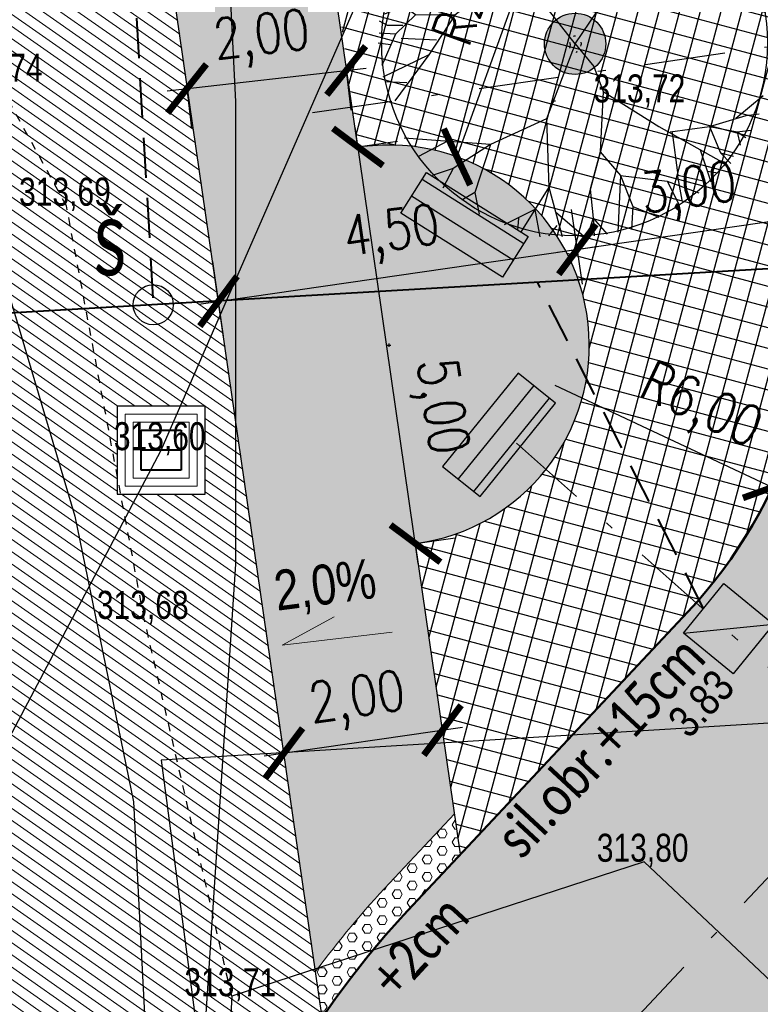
# Model space of a CAD drawing. Extents: x -783215 to -782699, y -1044860 to -1044498.
# Tile 16 of 60: x -783078 to -783068, y -1044727 to -1044714. Entities that reach past the tile are written whole.
import ezdxf

# ---------------------------------------------------------------- set-up
doc = ezdxf.new("R2010")
doc.units = 0
doc.header["$MEASUREMENT"] = 0
doc.header["$PDSIZE"] = 0.2
for name, pattern in [('DASHED2', [0.375, 0.25, -0.125]), ('HIDDEN', [0.375, 0.25, -0.125]), ('ČERCHOVANÁX2', [2, 1, -0.5, 0, -0.5])]:
    doc.linetypes.add(name, pattern=pattern)
doc.layers.get('0').update_dxf_attribs({"linetype": 'CONTINUOUS'})
doc.layers.get('Defpoints').update_dxf_attribs({"linetype": 'CONTINUOUS'})
for name, color, linetype in [('A-zeleň návrh', 84, 'CONTINUOUS'), ('A_kóty', 1, 'CONTINUOUS'), ('A_PŘÍČNÉ ŘEZY', 6, 'CONTINUOUS'), ('A_výšky a sklony', 1, 'CONTINUOUS'), ('mobiliář', 7, 'CONTINUOUS'), ('S_CETIN_METALIKA', 6, 'SDELSPOJO'), ('S_kabely NN', 92, 'SILVNNO'), ('S_KAN_NÁVRH_ZN', 24, 'CONTINUOUS'), ('S_VODA', 150, 'VODVPITO'), ('STROMY návrh', 84, 'CONTINUOUS'), ('Z_hrany ploch', 7, 'CONTINUOUS')]:
    doc.layers.add(name, color=color, linetype=linetype)
for name, color, linetype, lineweight in [('K_OSA', 10, 'ČERCHOVANÁX2', 30), ('K_VOZOVKA', 242, 'CONTINUOUS', 50), ('K_záhon. obr.', 202, 'CONTINUOUS', 30), ('NOVÉ SVAHOVÁNÍ', 3, 'CONTINUOUS', 30), ('popis obrubníků', 1, 'CONTINUOUS', 25), ('S_KAN', 32, 'KANVSVO', 30), ('S_UV NOVÉ', 14, 'CONTINUOUS', 30), ('S_UV přípojky', 24, 'DASHED2', 40), ('Z_VÝŠKY', 7, 'CONTINUOUS', 9), ('Z_VÝŠKY NETISK', 252, 'CONTINUOUS', 9), ('šrafy varovné pásy', 230, 'CONTINUOUS', 5), ('šrafy-chodník pojízdný', 21, 'CONTINUOUS', 13), ('šrafy-živice', 9, 'CONTINUOUS', 13)]:
    doc.layers.add(name, color=color, linetype=linetype, lineweight=lineweight)
doc.layers.add('SRF_CHODNÍKY', color=7, linetype='CONTINUOUS', lineweight=25, true_color=0xf5f089)
doc.layers.add('šrafy zeleň', color=7, linetype='CONTINUOUS', lineweight=13, true_color=0xdaf1b1)
doc.styles.add('Legend', font='calibri.ttf')
doc.styles.add('ROMANS', font='romans.shx', dxfattribs={"width": 0.8})
doc.styles.add('Style-cs_Working', font='cs_Working.shx')
doc.styles.add('znacky', font='arial.ttf')
doc.linetypes.add('KANVSVO', pattern='A,7,-6.5,[9,civil.shx,S=1,R=0,X=0,Y=0],-6.5', length=20)
doc.linetypes.add('SDELSPOJO', pattern='A,7,-6,[31,civil.shx,S=1,R=0,X=0,Y=0],-6', length=19)
doc.linetypes.add('SILVNNO', pattern='A,7,-6.5,[28,civil.shx,S=1,R=0,X=0,Y=0],-6.5', length=20)
doc.linetypes.add('VODVPITO', pattern='A,7,-6.5,[2,civil.shx,S=1,R=0,X=0,Y=0],-6.5', length=20)
doc.dimstyles.new('situ 250', dxfattribs={"dimscale": 0.25, "dimtxt": 2, "dimasz": 2.2, "dimexe": 2, "dimexo": 2, "dimgap": 0.8, "dimtad": 1, "dimrnd": 0.05, "dimzin": 3, "dimtxsty": 'ROMANS', "dimblk": 'ARCHTICK', "dimcen": 0.09, "dimdle": 1, "dimadec": 1, "dimazin": 3, "dimtfac": 1, "dimtofl": 0, "dimtmove": 0, "dimatfit": 2, "dimldrblk": 'TerminatorOpen_0.5', "dimfxl": 4, "dimfxlon": 1, "dimfrac": 2, "dimtzin": 3, "dimarcsym": 0})

# ---------------------------------------------------------------- blocks, each defined once
blk = doc.blocks.new('strom_stávající')
at = {"layer": 'STROMY návrh', "transparency": 33554687}
blk.add_hatch(color=256, dxfattribs=at).paths.add_polyline_path([(-0.478, 0, 1), (0.478, 0, 1)])
for p, q in [((-0.882, 2.783), (-0.761, 2.986)), ((-0.756, 2.519), (-0.618, 2.94)), ((-0.344, 2.764), (-0.612, 2.976)), ((-0.293, 2.329), (-0.35, 3.029)), ((-0.293, 2.329), (0.116, 3.044)), ((-0.037, 2.793), (-0.067, 3.063)), ((0.116, 3.044), (-0.037, 2.793)), ((0.69, 2.743), (0.458, 2.998)), ((0.737, 2.307), (0.677, 2.988)), ((-1.205, 2.287), (-1.222, 2.791)), ((-1.205, 2.287), (-1.009, 2.892)), ((-0.899, 2.773), (-0.941, 2.89)), ((-0.756, 2.519), (-0.882, 2.783)), ((0.691, 2.852), (0.831, 2.881)), ((0.737, 2.307), (1.029, 2.859)), ((1.186, 2.545), (1.25, 2.768)), ((0.737, 2.307), (1.474, 2.65)), ((-0.872, 1.881), (-0.756, 2.519)), ((1.379, 1.829), (1.599, 2.593)), ((-1.205, 2.287), (-1.738, 2.452)), ((-0.538, 1.476), (-0.293, 2.329)), ((0.706, 1.487), (0.737, 2.307)), ((1.743, 2.046), (1.792, 2.451)), ((2.035, 2.215), (1.973, 2.338)), ((-1.821, 1.357), (-2.089, 2.202)), ((-0.538, 1.476), (-1.205, 2.287)), ((1.45, 1.877), (2.035, 2.215)), ((-2.192, 1.767), (-2.23, 2.018)), ((1.743, 2.046), (2.265, 2.048)), ((0.706, 1.487), (1.424, 1.862)), ((-1.942, 1.729), (-2.376, 1.844)), ((1.979, 0.917), (2.465, 1.753)), ((-2.285, 1.36), (-2.591, 1.567)), ((2.447, 1.381), (2.606, 1.608)), ((-0.414, 0.529), (-0.538, 1.476)), ((0.337, 0.501), (0.706, 1.487)), ((2.222, 1.335), (2.671, 1.428)), ((-2.285, 1.36), (-2.72, 1.331)), ((-1.821, 1.357), (-2.285, 1.36)), ((-1.416, 0.813), (-1.821, 1.357)), ((2.607, 1.002), (2.759, 1.159)), ((2.354, 0.709), (2.607, 1.002)), ((2.607, 1.002), (2.867, 0.953)), ((-1.416, 0.813), (-1.877, 0.446)), ((-0.414, 0.529), (-1.416, 0.813)), ((1.186, 0.742), (1.979, 0.917)), ((1.979, 0.917), (2.354, 0.709)), ((2.354, 0.709), (2.866, 0.792)), ((-2.492, 0.454), (-2.921, 0.764)), ((0.337, 0.501), (1.186, 0.742)), ((2.354, 0.709), (2.972, 0.492)), ((-2.671, 0.588), (-2.975, 0.463)), ((0, 0), (-0.414, 0.529)), ((0, 0), (0.337, 0.501)), ((-2.927, 0.284), (-3.052, 0.352)), ((-2.492, 0.454), (-2.805, 0.15)), ((-1.877, 0.446), (-2.492, 0.454)), ((-1.877, 0.446), (-2.284, -0.174)), ((-2.805, 0.15), (-3.057, 0.169)), ((-2.687, 0.285), (-2.927, 0.284)), ((-2.882, -0.017), (-3.073, 0.012)), ((-2.805, 0.15), (-3.018, -0.338)), ((-2.165, 0.059), (-2.717, 0.081)), ((0, 0), (-0.449, -1.171)), ((-0.074, -0.016), (-0.08, 0.02)), ((-0.027, 0.122), (-0.011, 0.127)), ((-0.011, 0.127), (0.004, 0.124)), ((0, 0), (0.29, -0.354)), ((0.098, -0.001), (0.094, 0.024)), ((-0.083, -0.065), (-0.074, -0.016)), ((0.013, -0.127), (0.026, -0.129)), ((0.026, -0.129), (0.033, -0.116)), ((0.089, -0.034), (0.095, -0.017)), ((0.095, -0.017), (0.098, -0.001)), ((-2.284, -0.174), (-2.999, -0.521)), ((-2.284, -0.174), (-2.811, -0.891)), ((0.29, -0.354), (0.439, -0.746)), ((-2.626, -0.608), (-2.969, -0.592)), ((0.439, -0.746), (0.391, -1.686)), ((0.439, -0.746), (1.309, -1.293)), ((2.506, -1.16), (2.935, -0.808)), ((-0.449, -1.171), (-1.322, -1.569)), ((-0.449, -1.171), (-0.412, -2.237)), ((2.099, -1.289), (2.671, -1.12)), ((2.671, -1.12), (2.872, -1.093)), ((1.309, -1.293), (2.326, -1.864)), ((1.483, -1.376), (2.099, -1.289)), ((1.516, -1.382), (1.602, -2.048)), ((2.099, -1.289), (2.528, -1.373)), ((2.099, -1.289), (2.269, -1.704)), ((2.528, -1.373), (2.74, -1.348)), ((2.528, -1.373), (2.666, -1.46)), ((2.528, -1.373), (2.578, -1.58)), ((-1.322, -1.569), (-2.666, -1.471)), ((-1.994, -1.52), (-2.442, -1.761)), ((-1.322, -1.569), (-1.902, -1.946)), ((-1.322, -1.569), (-1.563, -2.32)), ((0.391, -1.686), (0.233, -2.268)), ((0.391, -1.686), (0.707, -2.055)), ((1.951, -1.653), (2.116, -2.156)), ((2.269, -1.704), (2.43, -1.87)), ((2.269, -1.704), (2.471, -1.753)), ((-1.902, -1.946), (-2.232, -2.058)), ((-1.902, -1.946), (-2.064, -2.254)), ((2.066, -1.989), (2.228, -2.013)), ((0.707, -2.055), (0.666, -2.939)), ((0.707, -2.055), (0.901, -2.539)), ((0.707, -2.055), (1.436, -2.146)), ((1.436, -2.146), (1.932, -2.325)), ((1.436, -2.146), (1.624, -2.516)), ((1.592, -2.04), (1.667, -2.443)), ((1.602, -2.048), (2.006, -2.138)), ((-0.412, -2.237), (-0.842, -2.93)), ((-0.412, -2.237), (-0.203, -3.008)), ((0.233, -2.268), (0.281, -2.721)), ((-1.563, -2.32), (-1.767, -2.44)), ((-1.563, -2.32), (-1.498, -2.661)), ((1.505, -2.321), (1.434, -2.69)), ((-0.627, -2.584), (-1.105, -2.824)), ((-0.627, -2.584), (-0.552, -3.012)), ((0.901, -2.539), (0.882, -2.896)), ((0.901, -2.539), (1.306, -2.705)), ((-0.885, -2.721), (-0.899, -2.915)), ((-0.308, -2.622), (0.175, -3.036)), ((0.281, -2.721), (0.177, -3.027)), ((0.281, -2.721), (0.499, -2.971)), ((0.281, -2.721), (0.298, -2.998)), ((1.109, -2.653), (1.049, -2.853)), ((-0.286, -2.836), (-0.416, -3))]:
    blk.add_line(p, q, dxfattribs=at)
for centre, radius in [((-0.009, 0.011), 3.01), ((0, 0), 0.478)]:
    blk.add_circle(centre, radius, dxfattribs=at)
blk = doc.blocks.new('_ArchTick')
at = {"color": 0, "linetype": 'ByBlock', "const_width": 0.15}
blk.add_lwpolyline([(-0.5, -0.5), (0.5, 0.5)], dxfattribs=at)
blk = doc.blocks.new('*D8')
at = {"layer": 'A_kóty', "color": 0, "linetype": 'ByBlock', "lineweight": -2, "ltscale": 2500, "transparency": 16777216}
for p, q in [((-783072.341, -1044723.203), (-783072.413, -1044722.708)), ((-783074.32, -1044723.49), (-783074.392, -1044722.995)), ((-783074.568, -1044723.525), (-783072.093, -1044723.167))]:
    blk.add_line(p, q, dxfattribs=at)
at = {"layer": 'Defpoints', "color": 0, "linetype": 'ByBlock', "ltscale": 2500, "transparency": 16777216}
for p in [(-783072.341, -1044723.203), (-783072.271, -1044723.688), (-783074.25, -1044723.975)]:
    blk.add_point(p, dxfattribs=at)
at = {"layer": 'A_kóty', "color": 0, "linetype": 'ByBlock', "lineweight": -2, "ltscale": 2500, "transparency": 16777216, "xscale": 0.55, "yscale": 0.55, "zscale": 0.55}
for p, rotation in [((-783072.341, -1044723.203), 8.241362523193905), ((-783074.32, -1044723.49), 188.2413625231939)]:
    blk.add_blockref('_ArchTick', p, dxfattribs=dict(at, rotation=rotation))
at = {"layer": 'A_kóty', "color": 0, "linetype": 'ByBlock', "ltscale": 2500, "transparency": 16777216, "insert": (-783073.402, -1044722.854), "char_height": 0.5, "attachment_point": 5, "rotation": 8.2414, "style": 'ROMANS'}
blk.add_mtext('2,00', dxfattribs=at)
blk = doc.blocks.new('TerminatorOpen_0.5')
at = {"color": 0, "linetype": 'ByBlock', "lineweight": -2}
for q in [(-1, 0.25), (-1, 0), (-1, -0.25)]:
    blk.add_line((0, 0), q, dxfattribs=at)
blk = doc.blocks.new('*D9')
at = {"layer": 'A_kóty', "color": 0, "linetype": 'ByBlock', "lineweight": -2, "ltscale": 2500, "transparency": 16777216}
for p, q in [((-783075.78, -1044715.217), (-783073.295, -1044714.935)), ((-783073.543, -1044714.963), (-783073.487, -1044715.46)), ((-783075.531, -1044715.189), (-783075.475, -1044715.686))]:
    blk.add_line(p, q, dxfattribs=at)
at = {"layer": 'Defpoints', "color": 0, "linetype": 'ByBlock', "ltscale": 2500, "transparency": 16777216}
for p in [(-783073.576, -1044714.678), (-783075.564, -1044714.904), (-783073.543, -1044714.963)]:
    blk.add_point(p, dxfattribs=at)
at = {"layer": 'A_kóty', "color": 0, "linetype": 'ByBlock', "lineweight": -2, "ltscale": 2500, "transparency": 16777216, "xscale": 0.55, "yscale": 0.55, "zscale": 0.55}
for p, rotation in [((-783073.543, -1044714.963), 6.479263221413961), ((-783075.531, -1044715.189), 186.4792632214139)]:
    blk.add_blockref('_ArchTick', p, dxfattribs=dict(at, rotation=rotation))
at = {"layer": 'A_kóty', "color": 0, "linetype": 'ByBlock', "ltscale": 2500, "transparency": 16777216, "insert": (-783074.594, -1044714.581), "char_height": 0.5, "attachment_point": 5, "rotation": 6.4793, "style": 'ROMANS'}
blk.add_mtext('2,00', dxfattribs=at)
blk = doc.blocks.new('*D10')
at = {"layer": 'A_kóty', "color": 0, "linetype": 'ByBlock', "lineweight": -2, "ltscale": 2500, "transparency": 16777216}
for p, q in [((-783070.594, -1044717.631), (-783070.729, -1044716.701)), ((-783075.385, -1044717.881), (-783070.41, -1044717.16)), ((-783075.075, -1044718.28), (-783075.21, -1044717.35))]:
    blk.add_line(p, q, dxfattribs=at)
at = {"layer": 'Defpoints', "color": 0, "linetype": 'ByBlock', "ltscale": 2500, "transparency": 16777216}
for p in [(-783070.657, -1044717.196), (-783070.523, -1044718.126), (-783075.003, -1044718.775)]:
    blk.add_point(p, dxfattribs=at)
at = {"layer": 'A_kóty', "color": 0, "linetype": 'ByBlock', "lineweight": -2, "ltscale": 2500, "transparency": 16777216, "xscale": 0.55, "yscale": 0.55, "zscale": 0.55}
for p, rotation in [((-783070.657, -1044717.196), 8.24136252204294), ((-783075.138, -1044717.845), 188.2413625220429)]:
    blk.add_blockref('_ArchTick', p, dxfattribs=dict(at, rotation=rotation))
at = {"layer": 'A_kóty', "color": 0, "linetype": 'ByBlock', "ltscale": 2500, "transparency": 16777216, "insert": (-783072.969, -1044717.028), "char_height": 0.5, "attachment_point": 5, "rotation": 8.2414, "style": 'ROMANS'}
blk.add_mtext('4,50', dxfattribs=at)
blk = doc.blocks.new('*D11')
at = {"layer": 'A_kóty', "color": 0, "linetype": 'ByBlock', "lineweight": -2, "ltscale": 2500, "transparency": 16777216}
for p, q in [((-783067.721, -1044716.771), (-783067.793, -1044716.276)), ((-783070.905, -1044717.232), (-783067.474, -1044716.735)), ((-783070.594, -1044717.631), (-783070.729, -1044716.701))]:
    blk.add_line(p, q, dxfattribs=at)
at = {"layer": 'Defpoints', "color": 0, "linetype": 'ByBlock', "ltscale": 2500, "transparency": 16777216}
for p in [(-783067.721, -1044716.771), (-783067.684, -1044717.025), (-783070.523, -1044718.126)]:
    blk.add_point(p, dxfattribs=at)
at = {"layer": 'A_kóty', "color": 0, "linetype": 'ByBlock', "lineweight": -2, "ltscale": 2500, "transparency": 16777216, "xscale": 0.55, "yscale": 0.55, "zscale": 0.55}
for p, rotation in [((-783067.721, -1044716.771), 8.241362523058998), ((-783070.657, -1044717.196), 188.241362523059)]:
    blk.add_blockref('_ArchTick', p, dxfattribs=dict(at, rotation=rotation))
at = {"layer": 'A_kóty', "color": 0, "linetype": 'ByBlock', "ltscale": 2500, "transparency": 16777216, "insert": (-783069.261, -1044716.491), "char_height": 0.5, "attachment_point": 5, "rotation": 8.2414, "style": 'ROMANS'}
blk.add_mtext('3,00', dxfattribs=at)
blk = doc.blocks.new('*D12')
at = {"layer": 'A_kóty', "color": 0, "linetype": 'ByBlock', "lineweight": -2, "ltscale": 2500, "transparency": 16777216}
for p, q in [((-783072.643, -1044721.12), (-783073.432, -1044715.67)), ((-783073.396, -1044715.918), (-783072.901, -1044715.846)), ((-783072.678, -1044720.872), (-783072.184, -1044720.8))]:
    blk.add_line(p, q, dxfattribs=at)
at = {"layer": 'Defpoints', "color": 0, "linetype": 'ByBlock', "ltscale": 2500, "transparency": 16777216}
for p in [(-783073.396, -1044715.918), (-783073.396, -1044715.918), (-783072.678, -1044720.872)]:
    blk.add_point(p, dxfattribs=at)
at = {"layer": 'A_kóty', "color": 0, "linetype": 'ByBlock', "lineweight": -2, "ltscale": 2500, "transparency": 16777216, "xscale": 0.55, "yscale": 0.55, "zscale": 0.55}
for p, rotation in [((-783073.396, -1044715.918), 98.24136252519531), ((-783072.678, -1044720.872), 278.2413625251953)]:
    blk.add_blockref('_ArchTick', p, dxfattribs=dict(at, rotation=rotation))
at = {"layer": 'A_kóty', "color": 0, "linetype": 'ByBlock', "ltscale": 2500, "transparency": 16777216, "insert": (-783072.4, -1044719.168), "char_height": 0.5, "attachment_point": 5, "rotation": 278.2414, "style": 'ROMANS'}
blk.add_mtext('5,00', dxfattribs=at)
blk = doc.blocks.new('*D14')
at = {"layer": 'A_kóty', "color": 0, "linetype": 'ByBlock', "lineweight": -2, "ltscale": 2500, "transparency": 16777216}
for p, q in [((-783071.107, -1044713.127), (-783072.16, -1044716.042)), ((-783073.031, -1044718.394), (-783072.986, -1044718.394)), ((-783073.008, -1044718.416), (-783073.008, -1044718.371))]:
    blk.add_line(p, q, dxfattribs=at)
at = {"layer": 'Defpoints', "color": 0, "linetype": 'ByBlock', "ltscale": 2500, "transparency": 16777216}
for p in [(-783072.16, -1044716.042), (-783073.008, -1044718.394)]:
    blk.add_point(p, dxfattribs=at)
at = {"layer": 'A_kóty', "color": 0, "linetype": 'ByBlock', "lineweight": -2, "ltscale": 2500, "transparency": 16777216, "xscale": 0.55, "yscale": 0.55, "zscale": 0.55, "rotation": 250.1522666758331}
blk.add_blockref('_ArchTick', (-783072.16, -1044716.042), dxfattribs=at)
at = {"layer": 'A_kóty', "color": 0, "linetype": 'ByBlock', "ltscale": 2500, "transparency": 16777216, "insert": (-783071.915, -1044713.898), "char_height": 0.5, "attachment_point": 5, "rotation": 70.1523, "style": 'ROMANS'}
blk.add_mtext('R2,50', dxfattribs=at)
blk = doc.blocks.new('*D78')
at = {"layer": 'A_kóty', "color": 0, "lineweight": -2, "ltscale": 0.2, "transparency": 16777216}
for p, q in [((-783069.049, -1044709.545), (-783070.017, -1044712.49)), ((-783070.976, -1044715.34), (-783070.931, -1044715.34)), ((-783070.954, -1044715.363), (-783070.954, -1044715.318))]:
    blk.add_line(p, q, dxfattribs=at)
at = {"layer": 'Defpoints', "color": 0, "ltscale": 0.2, "transparency": 16777216}
for p in [(-783070.017, -1044712.49), (-783070.954, -1044715.34)]:
    blk.add_point(p, dxfattribs=at)
at = {"layer": 'A_kóty', "color": 0, "lineweight": -2, "ltscale": 0.2, "transparency": 16777216, "xscale": 0.55, "yscale": 0.55, "zscale": 0.55, "rotation": 251.8088307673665}
blk.add_blockref('_ArchTick', (-783070.017, -1044712.49), dxfattribs=at)
at = {"layer": 'A_kóty', "color": 0, "ltscale": 0.2, "transparency": 16777216, "insert": (-783069.834, -1044710.34), "char_height": 0.5, "attachment_point": 5, "rotation": 71.8088, "style": 'ROMANS'}
blk.add_mtext('R3,00', dxfattribs=at)
blk = doc.blocks.new('UV')
at = {"layer": 'S_KAN_NÁVRH_ZN', "linetype": 'Continuous', "lineweight": 30, "ltscale": 0.7}
h = blk.add_hatch(color=256, dxfattribs=at)
h.dxf.hatch_style = 1
h.paths.add_polyline_path([(-0.8, 0.4), (-0.8, -0.4), (0, -0.4)])
blk.add_lwpolyline([(-0.8, 0.4), (0, 0.4), (0, -0.4), (-0.8, -0.4), (-0.8, 0.4), (0, -0.4)], dxfattribs=at)

msp = doc.modelspace()

# ---------------------------------------------------------------- hatches: boundary and pattern name
at = {"layer": 'A-zeleň návrh', "linetype": 'ByBlock', "ltscale": 2500}
h = msp.add_hatch(dxfattribs=at)
h.set_pattern_fill('ANSI37', color=256, scale=2, angle=30)
h.set_pattern_definition([(75, (0, 0), (-0.24148145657, 0.064704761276), []), (165, (0, 0), (-0.064704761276, -0.24148145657), [])])
edge = h.paths.add_edge_path()
edge.add_line((-783071.281, -1044712.358), (-783073.843, -1044712.639))
edge.add_line((-783073.843, -1044712.639), (-783073.396, -1044715.918))
edge.add_line((-783073.396, -1044715.918), (-783073.214, -1044715.902))
edge.add_arc((-783073.008, -1044718.394), 2.5, -82.4187, 94.7205, ccw=False)
edge.add_line((-783072.678, -1044720.872), (-783072.116, -1044724.753))
edge.add_line((-783072.116, -1044724.753), (-783069.277, -1044721.725))
edge.add_arc((-783073.655, -1044717.621), 6, 316.8471, 365.7031)
edge.add_line((-783067.684, -1044717.025), (-783067.985, -1044714.91))
edge.add_arc((-783070.97, -1044715.361), 3.019, 8.5972, 95.9057)
at = {"layer": 'SRF_CHODNÍKY', "linetype": 'ByBlock', "ltscale": 2500}
h = msp.add_hatch(color=256, dxfattribs=at)
h.dxf.hatch_style = 1
edge = h.paths.add_edge_path()
edge.add_line((-783073.925, -1044726.219), (-783075.802, -1044713.257))
edge.add_line((-783075.802, -1044713.257), (-783073.813, -1044713.038))
edge.add_line((-783073.813, -1044713.038), (-783073.396, -1044715.918))
edge.add_line((-783073.396, -1044715.918), (-783073.214, -1044715.902))
edge.add_arc((-783073.008, -1044718.394), 2.5, -82.4187, 94.7205, ccw=False)
edge.add_line((-783072.678, -1044720.872), (-783072.19, -1044724.247))
edge.add_line((-783072.19, -1044724.247), (-783073.004, -1044725.115))
edge.add_arc((-783063.958, -1044733.596), 12.4, 136.8471, 143.4966)
at = {"layer": 'šrafy varovné pásy', "linetype": 'ByBlock', "ltscale": 2500}
h = msp.add_hatch(dxfattribs=at)
h.set_pattern_fill('HEX', color=256, scale=0.5)
h.set_pattern_definition([(0, (0, 0), (0, 0.108253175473), [0.0625, -0.125]), (120, (0, 0), (-0.09375, -0.0541265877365), [0.0625, -0.125]), (60, (0.0625, 0), (-0.09375, 0.0541265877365), [0.0625, -0.125])])
h.paths.add_polyline_path([(-783072.116, -1044724.753), (-783072.19, -1044724.247), (-783073.004, -1044725.115, 0.029022), (-783073.925, -1044726.219), (-783073.842, -1044726.791, -0.037589), (-783072.712, -1044725.388)])
at = {"layer": 'šrafy zeleň', "linetype": 'ByBlock', "ltscale": 2500}
h = msp.add_hatch(dxfattribs=at)
h.set_pattern_fill('ANSI31', color=256, angle=100)
h.set_pattern_definition([(145, (0, 0), (-0.071697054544, -0.102394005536), [])])
h.paths.add_polyline_path([(-783076.403, -1044720.256), (-783076.403, -1044719.156), (-783075.303, -1044719.156), (-783075.303, -1044720.256)])
edge = h.paths.add_edge_path()
edge.add_line((-783075.375, -1044716.204), (-783075.86, -1044712.86))
edge.add_line((-783075.86, -1044712.86), (-783087.109, -1044714.095))
edge.add_arc((-783091.662, -1044672.594), 41.75, 266.7095, 276.2615, ccw=False)
edge.add_line((-783094.059, -1044714.275), (-783107.39, -1044713.508))
edge.add_line((-783107.39, -1044713.508), (-783107.451, -1044714.919))
edge.add_line((-783107.451, -1044714.919), (-783102.36, -1044715.22))
edge.add_line((-783102.36, -1044715.22), (-783098.121, -1044715.777))
edge.add_line((-783098.121, -1044715.777), (-783093.164, -1044716.095))
edge.add_line((-783093.164, -1044716.095), (-783089.499, -1044715.32))
edge.add_line((-783089.499, -1044715.32), (-783082.737, -1044714.904))
edge.add_line((-783082.737, -1044714.904), (-783079.734, -1044715.356))
edge.add_line((-783079.734, -1044715.356), (-783078.177, -1044720.379))
edge.add_line((-783078.177, -1044720.379), (-783077.874, -1044728.355))
edge.add_line((-783077.874, -1044728.355), (-783077.859, -1044729.156))
edge.add_line((-783077.859, -1044729.156), (-783077.849, -1044729.519))
edge.add_line((-783077.849, -1044729.519), (-783075.242, -1044729.515))
edge.add_arc((-783063.958, -1044733.596), 12, 145.4578, 160.1178, ccw=False)
edge.add_line((-783073.842, -1044726.791), (-783074.658, -1044721.159))
edge.add_line((-783074.658, -1044721.159), (-783075.375, -1044716.204))
at = {"layer": 'šrafy-chodník pojízdný', "ltscale": 0.2, "transparency": 33554687}
h = msp.add_hatch(color=256, dxfattribs=at)
h.dxf.hatch_style = 1
h.paths.add_polyline_path([(-783068.921, -1044708.444), (-783074.373, -1044709.176), (-783087.49, -1044710.616, -0.041703), (-783093.858, -1044710.781), (-783096.021, -1044710.656, -0.408177), (-783097.905, -1044708.586), (-783102.077, -1044708.285, -0.415551), (-783104.194, -1044710.186), (-783107.189, -1044710.014), (-783107.39, -1044713.508), (-783094.059, -1044714.275, 0.041703), (-783087.109, -1044714.095), (-783071.281, -1044712.358, -0.404129), (-783067.985, -1044714.91)])
at = {"layer": 'šrafy-živice', "ltscale": 0.2}
h = msp.add_hatch(color=256, dxfattribs=at)
h.dxf.hatch_style = 1
edge = h.paths.add_edge_path()
edge.add_line((-783070.118, -1044674.252), (-783086.415, -1044653.592))
edge.add_line((-783086.415, -1044653.592), (-783087.947, -1044651.65))
edge.add_arc((-783084.721, -1044649.139), 4.088, 143.0091, 217.8897, ccw=False)
edge.add_line((-783087.986, -1044646.68), (-783088.419, -1044646.43))
edge.add_arc((-783084.72, -1044649.142), 4.587, 143.751, 217.8935)
edge.add_line((-783088.34, -1044651.96), (-783086.808, -1044653.901))
edge.add_line((-783086.808, -1044653.901), (-783091.961, -1044657.963))
edge.add_line((-783091.961, -1044657.963), (-783096.428, -1044653.152))
edge.add_arc((-783098.993, -1044655.533), 3.5, 42.8727, 67.4806)
edge.add_line((-783097.652, -1044652.3), (-783098.029, -1044652.144))
edge.add_line((-783098.029, -1044652.144), (-783098.201, -1044652.588))
edge.add_line((-783098.201, -1044652.588), (-783098.209, -1044652.611))
edge.add_line((-783098.209, -1044652.611), (-783097.844, -1044652.762))
edge.add_arc((-783098.993, -1044655.533), 3, 12.7821, 67.4806, ccw=False)
edge.add_line((-783096.067, -1044654.87), (-783091.192, -1044676.357))
edge.add_arc((-783093.143, -1044676.799), 2, -83.6199, 12.7821, ccw=False)
edge.add_line((-783092.92, -1044678.787), (-783093.417, -1044678.843))
edge.add_line((-783093.417, -1044678.843), (-783092.973, -1044682.818))
edge.add_line((-783092.973, -1044682.818), (-783075.843, -1044680.902))
edge.add_arc((-783075.51, -1044683.884), 3, 8.2414, 96.3801, ccw=False)
edge.add_line((-783072.541, -1044683.454), (-783067.717, -1044716.761))
edge.add_arc((-783073.655, -1044717.621), 6, -43.1529, 8.2414, ccw=False)
edge.add_line((-783069.277, -1044721.725), (-783072.712, -1044725.388))
edge.add_arc((-783063.958, -1044733.596), 12, 136.8471, 187.7607)
edge.add_line((-783075.848, -1044735.216), (-783075.652, -1044736.654))
edge.add_line((-783075.652, -1044736.654), (-783070.963, -1044736.015))
edge.add_line((-783070.963, -1044736.015), (-783071.022, -1044735.567))
edge.add_arc((-783065.073, -1044734.785), 6, 136.8471, 187.4869, ccw=False)
edge.add_line((-783069.45, -1044730.682), (-783065.484, -1044726.452))
edge.add_arc((-783061.107, -1044730.556), 6, 82.6908, 136.847, ccw=False)
edge.add_line((-783060.344, -1044724.604), (-783055.547, -1044725.213))
edge.add_line((-783055.547, -1044725.213), (-783054.922, -1044720.286))
edge.add_arc((-783052.411, -1044710.567), 10.038, 189.47, 255.5127, ccw=False)
edge.add_line((-783062.312, -1044712.219), (-783066.638, -1044682.347))
edge.add_arc((-783083.463, -1044684.784), 17, 8.2414, 38.2827)
edge = h.paths.add_edge_path(flags=16)
edge.add_line((-783087.592, -1044671.888), (-783089.061, -1044665.413))
edge.add_arc((-783088.085, -1044665.192), 1, 38.2452, 192.7821, ccw=False)
edge.add_line((-783087.3, -1044664.573), (-783083.19, -1044669.787))
edge.add_arc((-783085.154, -1044671.335), 2.5, -167.2179, 38.2452, ccw=False)

# ---------------------------------------------------------------- linework, layer by layer
at = {"layer": 'A_kóty', "ltscale": 0.2}
msp.add_line((-783070.939, -1044718.895), (-783067.996, -1044720.276), dxfattribs=at)
at = {"layer": 'A_PŘÍČNÉ ŘEZY', "linetype": 'ČERCHOVANÁX2'}
for points in [[(-783073.963, -1044715.489), (-783065.056, -1044714.198), (-783057.139, -1044713.052)], [(-783071.415, -1044719.617), (-783066.935, -1044723.609), (-783062.455, -1044727.6)]]:
    msp.add_lwpolyline(points, dxfattribs=at)
at = {"layer": 'A_výšky a sklony', "lineweight": 15, "ltscale": 0.1}
msp.add_lwpolyline([(-783072.968, -1044721.978), (-783074.341, -1044722.14), (-783073.693, -1044721.787)], dxfattribs=at)
at = {"layer": 'K_OSA', "flags": 128}
msp.add_lwpolyline([(-783073.307, -1044736.335), (-783073.434, -1044735.407, -0.225881), (-783071.082, -1044728.036), (-783067.089, -1044723.777, 0.162779), (-783064.707, -1044718.589, 0.062969), (-783064.748, -1044716.331), (-783069.607, -1044682.778, 0.131692), (-783072.468, -1044676.118), (-783088.771, -1044655.449)], format="xyb", dxfattribs=at)
at = {"layer": 'K_VOZOVKA', "transparency": 33554687}
msp.add_lwpolyline([(-783075.652, -1044736.654), (-783075.848, -1044735.216, -0.225881), (-783072.712, -1044725.388), (-783069.277, -1044721.725, 0.228086), (-783067.717, -1044716.761), (-783072.541, -1044683.454, 0.404731), (-783075.843, -1044680.902), (-783092.973, -1044682.818)], format="xyb", dxfattribs=at)
at = {"layer": 'K_VOZOVKA', "ltscale": 0.2}
msp.add_lwpolyline([(-783102.077, -1044708.285), (-783102.077, -1044708.285, -0.415551), (-783104.194, -1044710.186), (-783107.189, -1044710.014), (-783107.39, -1044713.508), (-783094.059, -1044714.275, 0.041703), (-783087.109, -1044714.095), (-783071.281, -1044712.358, -0.404129), (-783067.985, -1044714.91), (-783067.717, -1044716.761)], format="xyb", dxfattribs=at)
at = {"layer": 'K_záhon. obr.'}
msp.add_lwpolyline([(-783072.116, -1044724.753), (-783072.678, -1044720.872, 0.975341), (-783073.214, -1044715.902), (-783073.396, -1044715.918), (-783073.871, -1044712.642)], format="xyb", dxfattribs=at)
msp.add_lwpolyline([(-783073.842, -1044726.791), (-783075.86, -1044712.86)], dxfattribs=at)
at = {"layer": 'mobiliář', "color": 6, "linetype": 'ByBlock', "ltscale": 2500}
for p, q in [((-783072.861, -1044716.745), (-783072.541, -1044716.238)), ((-783072.595, -1044716.322), (-783071.326, -1044717.123)), ((-783072.541, -1044716.238), (-783071.273, -1044717.038)), ((-783071.46, -1044717.334), (-783072.728, -1044716.534)), ((-783071.593, -1044717.546), (-783072.861, -1044716.745)), ((-783071.273, -1044717.038), (-783071.593, -1044717.546)), ((-783071.395, -1044718.742), (-783072.339, -1044719.908)), ((-783070.929, -1044719.119), (-783071.395, -1044718.742)), ((-783071.201, -1044718.899), (-783072.144, -1044720.065)), ((-783071.95, -1044720.222), (-783071.006, -1044719.056)), ((-783071.872, -1044720.285), (-783070.929, -1044719.119)), ((-783072.339, -1044719.908), (-783071.872, -1044720.285))]:
    msp.add_line(p, q, dxfattribs=at)
at = {"layer": 'NOVÉ SVAHOVÁNÍ', "color": 5, "linetype": 'ByBlock'}
msp.add_lwpolyline([(-783076.403, -1044719.156), (-783076.403, -1044720.256), (-783075.303, -1044720.256), (-783075.303, -1044719.156)], close=True, dxfattribs=at)
at = {"layer": 'NOVÉ SVAHOVÁNÍ', "color": 5, "linetype": 'ByBlock', "lineweight": 13}
for points in [[(-783076.303, -1044719.256), (-783076.303, -1044720.156), (-783075.403, -1044720.156), (-783075.403, -1044719.256)], [(-783076.203, -1044719.356), (-783076.203, -1044720.056), (-783075.503, -1044720.056), (-783075.503, -1044719.356)]]:
    msp.add_lwpolyline(points, close=True, dxfattribs=at)
at = {"layer": 'NOVÉ SVAHOVÁNÍ', "color": 5, "linetype": 'ByBlock'}
msp.add_lwpolyline([(-783076.103, -1044719.456), (-783076.103, -1044719.956), (-783075.603, -1044719.956), (-783075.603, -1044719.456), (-783076.103, -1044719.456)], dxfattribs=at)
at = {"layer": 'S_CETIN_METALIKA', "ltscale": 0.2, "flags": 128}
msp.add_lwpolyline([(-783081.03, -1044709.29), (-783078.79, -1044709.06), (-783078.43, -1044714.09), (-783078.16, -1044716.41), (-783076.93, -1044720.53), (-783076.2, -1044724.1), (-783075.85, -1044730.85), (-783075.58, -1044736.59), (-783074.3, -1044746.75), (-783073.77, -1044750.55)], dxfattribs=at)
at = {"layer": 'S_kabely NN', "ltscale": 0.2, "flags": 128}
msp.add_lwpolyline([(-783075.269, -1044708.468), (-783074.926, -1044715.352), (-783074.925, -1044721.129), (-783075.375, -1044727.94), (-783076.791, -1044728.53), (-783078.591, -1044729.47)], dxfattribs=at)
at = {"layer": 'S_KAN', "color": 7, "ltscale": 0.2}
for points in [[(-783075.853, -1044719.706), (-783066.679, -1044698.725)], [(-783080.332, -1044728.189), (-783075.853, -1044719.706)]]:
    msp.add_lwpolyline(points, dxfattribs=at)
at = {"layer": 'S_UV NOVÉ'}
msp.add_circle((-783075.952, -1044717.889), 0.25, dxfattribs=at)
at = {"layer": 'S_UV přípojky', "ltscale": 2}
for p, q in [((-783076.103, -1044719.956), (-783076.103, -1044719.456)), ((-783076.103, -1044719.456), (-783075.603, -1044719.456)), ((-783075.603, -1044719.456), (-783075.603, -1044719.706)), ((-783075.603, -1044719.706), (-783076.103, -1044719.706)), ((-783075.603, -1044719.706), (-783075.603, -1044719.956)), ((-783075.603, -1044719.956), (-783076.103, -1044719.956))]:
    msp.add_line(p, q, dxfattribs=at)
for points in [[(-783076.6, -1044706.821), (-783075.952, -1044717.889)], [(-783069.08, -1044721.682), (-783071.154, -1044717.608)]]:
    msp.add_lwpolyline(points, dxfattribs=at)
at = {"layer": 'S_UV přípojky', "linetype": 'KANVSVO', "ltscale": 0.1}
msp.add_lwpolyline([(-783058.085, -1044716.843), (-783081.53, -1044718.215)], dxfattribs=at)
at = {"layer": 'S_VODA', "ltscale": 0.2}
msp.add_lwpolyline([(-783060.335, -1044722.634), (-783075.855, -1044723.577), (-783072.294, -1044750.52)], dxfattribs=at)
at = {"layer": 'Z_hrany ploch', "linetype": 'HIDDEN'}
for p, q in [((-783077.036, -1044716.652), (-783077.888, -1044715.104)), ((-783076.065, -1044721.813), (-783077.036, -1044716.652)), ((-783074.972, -1044726.526), (-783076.065, -1044721.813))]:
    msp.add_line(p, q, dxfattribs=at).dxf.unprotected_set("ltscale", 0)
at = {"layer": 'Z_hrany ploch', "linetype": 'Continuous'}
for p, q in [((-783069.823, -1044724.847), (-783074.972, -1044726.526)), ((-783067.503, -1044727.035), (-783069.823, -1044724.847)), ((-783074.972, -1044726.526), (-783075.09, -1044728.972))]:
    msp.add_line(p, q, dxfattribs=at).dxf.unprotected_set("ltscale", 0)
at = {"layer": 'šrafy varovné pásy'}
msp.add_lwpolyline([(-783073.925, -1044726.219, -0.029022), (-783073.004, -1044725.115), (-783072.19, -1044724.247)], format="xyb", dxfattribs=at)

# ---------------------------------------------------------------- block references
at = {"layer": 'A_kóty', "ltscale": 0.2, "xscale": 0.55, "yscale": 0.55, "zscale": 0.55, "rotation": 334.8672009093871}
msp.add_blockref('_ArchTick', (-783068.223, -1044720.17), dxfattribs=at)
at = {"layer": 'S_KAN_NÁVRH_ZN', "linetype": 'Continuous', "transparency": 33554687, "rotation": 50.75003372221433}
msp.add_blockref('UV', (-783068.517, -1044721.625), dxfattribs=at)
at = {"layer": 'STROMY návrh', "transparency": 33554687, "xscale": 0.8, "yscale": 0.8, "zscale": 0.8}
msp.add_blockref('strom_stávající', (-783070.685, -1044714.63, 236.54), dxfattribs=at)

# ---------------------------------------------------------------- texts
at = {"layer": 'A_kóty', "ltscale": 0.2, "insert": (-783069.131, -1044719.194), "char_height": 0.5, "attachment_point": 5, "rotation": 334.8672, "style": 'ROMANS'}
msp.add_mtext('R6,00', dxfattribs=at)
at = {"layer": 'A_výšky a sklony', "style": 'znacky', "width": 0.8}
msp.add_text('2,0%%%', height=0.5, rotation=7.3861, dxfattribs=at).set_placement((-783074.407, -1044721.712))
at = {"layer": 'A_výšky a sklony', "color": 5, "style": 'znacky', "width": 0.8}
msp.add_text('3.83', height=0.4, rotation=46.9159, dxfattribs=at).set_placement((-783069.264, -1044723.322))
at = {"layer": 'popis obrubníků', "style": 'Legend', "width": 0.8}
for s, p in [('sil.obr.+15cm', (-783071.354, -1044724.833)), ('+2cm', (-783072.922, -1044726.577))]:
    msp.add_text(s, height=0.5, rotation=47.1477, dxfattribs=at).set_placement(p)
at = {"layer": 'S_UV NOVÉ', "style": 'Legend', "width": 0.8}
msp.add_text('Š', height=0.7, dxfattribs=at).set_placement((-783076.694, -1044717.525))
at = {"layer": 'Z_VÝŠKY', "linetype": 'Continuous', "style": 'Style-cs_Working', "width": 0.8}
for s, p in [('313,72', (-783070.454, -1044715.362)), ('313,69', (-783077.627, -1044716.652)), ('313,60', (-783076.444, -1044719.706)), ('313,68', (-783076.656, -1044721.813)), ('313,80', (-783070.414, -1044724.847)), ('313,71', (-783075.563, -1044726.526))]:
    msp.add_text(s, height=0.35, dxfattribs=at).set_placement(p)
at = {"layer": 'Z_VÝŠKY NETISK', "linetype": 'Continuous', "style": 'Style-cs_Working', "width": 0.8}
msp.add_text('313,74', height=0.35, dxfattribs=at).set_placement((-783078.479, -1044715.104))

# ---------------------------------------------------------------- dimensions: what is measured, and where the dimension line sits
at = {"layer": 'A_kóty', "ltscale": 0.2}
dim = msp.add_radius_dim(center=(-783070.954, -1044715.34), mpoint=(-783070.017, -1044712.49), dimstyle='situ 250', override={"dimtmove": 1}, dxfattribs=at)
dim.commit()
dim.dimension.update_dxf_attribs({"geometry": '*D78', "text_midpoint": (-783069.834, -1044710.34)})
at = {"layer": 'A_kóty', "linetype": 'ByBlock', "ltscale": 2500}
dim = msp.add_radius_dim(center=(-783073.008, -1044718.394), mpoint=(-783072.16, -1044716.042), dimstyle='situ 250', override={"dimtmove": 1}, dxfattribs=at)
dim.commit()
dim.dimension.update_dxf_attribs({"geometry": '*D14', "text_midpoint": (-783071.915, -1044713.898)})
for p1, p2, distance, picture, middle in [((-783075.564, -1044714.904), (-783073.576, -1044714.678), -0.287, '*D9', (-783074.594, -1044714.581)), ((-783074.25, -1044723.975), (-783072.271, -1044723.688), 0.491, '*D8', (-783073.402, -1044722.854))]:
    dim = msp.add_aligned_dim(p1=p1, p2=p2, distance=distance, dimstyle='situ 250', dxfattribs=at)
    dim.commit()
    dim.dimension.update_dxf_attribs({"geometry": picture, "text_midpoint": middle})
dim = msp.add_linear_dim(base=(-783073.396, -1044715.918), p1=(-783072.678, -1044720.872), p2=(-783073.396, -1044715.918), angle=98.2414, dimstyle='situ 250', override={"dimtmove": 2}, dxfattribs=at)
dim.commit()
dim.dimension.update_dxf_attribs({"geometry": '*D12', "text_midpoint": (-783072.4, -1044719.168), "dimtype": 161})
dim = msp.add_linear_dim(base=(-783067.721, -1044716.771), p1=(-783070.523, -1044718.126), p2=(-783067.684, -1044717.025), angle=188.2414, text='3,00', dimstyle='situ 250', override={"dimtmove": 1}, dxfattribs=at)
dim.commit()
dim.dimension.update_dxf_attribs({"geometry": '*D11', "text_midpoint": (-783069.261, -1044716.491)})
dim = msp.add_aligned_dim(p1=(-783075.003, -1044718.775), p2=(-783070.523, -1044718.126), distance=0.94, text='4,50', dimstyle='situ 250', dxfattribs=at)
dim.commit()
dim.dimension.update_dxf_attribs({"geometry": '*D10', "text_midpoint": (-783072.969, -1044717.028)})

doc.saveas('drawing.dxf')
